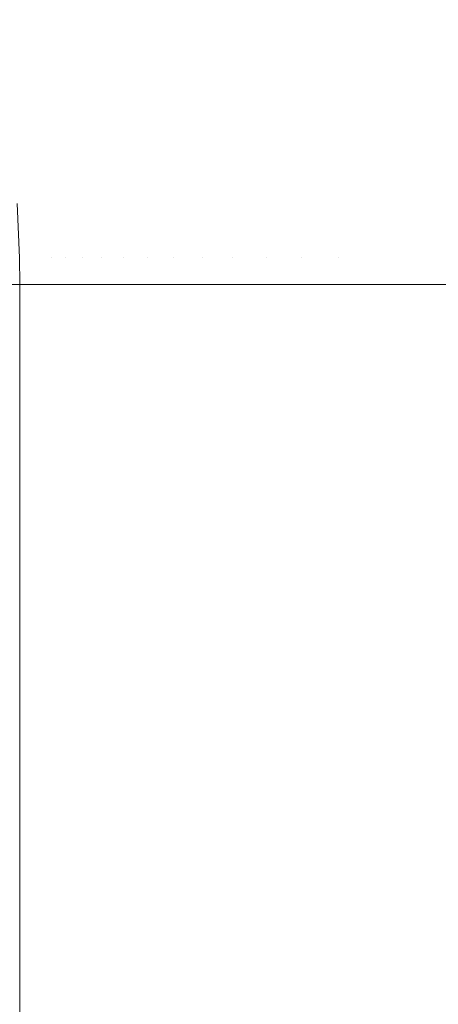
# Model space of a CAD drawing. Header units: centimetres. Extents: x -26 to 27.3, y -25.3 to -23.5.
# Tile 106 of 221: x -8.1175 to -8.0868, y -23.6127 to -23.5405. Entities that reach past the tile are written whole.
import ezdxf

# ---------------------------------------------------------------- set-up
doc = ezdxf.new("R2010")
doc.units = ezdxf.units.CM
doc.header["$LTSCALE"] = 2.54
doc.layers.add('Lucido design-1', color=7, linetype='Continuous')

# ---------------------------------------------------------------- blocks, each defined once
blk = doc.blocks.new('Gruppo-4-1')
at = {"color": 7, "linetype": 'Continuous', "lineweight": 9}
for points, invisible_edges in [([(-8.118334, -23.538078, 1049.939838), (-8.117462, -23.538078, 1049.94422), (-8.116684, -23.542011, 1049.944048), (-8.117549, -23.542011, 1049.9397)], 15), ([(-8.117462, -23.538078, 1049.94422), (-8.1164, -23.538078, 1049.94856), (-8.115631, -23.542011, 1049.948354), (-8.116684, -23.542011, 1049.944048)], 15), ([(-8.1164, -23.538078, 1049.94856), (-8.11515, -23.538078, 1049.95285), (-8.11439, -23.542011, 1049.95261), (-8.115631, -23.542011, 1049.948354)], 15), ([(-8.11515, -23.538078, 1049.95285), (-8.113714, -23.538078, 1049.957081), (-8.112965, -23.542011, 1049.956808), (-8.11439, -23.542011, 1049.95261)], 15), ([(-8.113714, -23.538078, 1049.957081), (-8.112094, -23.538078, 1049.961245), (-8.111358, -23.542011, 1049.96094), (-8.112965, -23.542011, 1049.956808)], 15), ([(-8.112094, -23.538078, 1049.961245), (-8.110295, -23.538078, 1049.965335), (-8.109573, -23.542011, 1049.964998), (-8.111358, -23.542011, 1049.96094)], 15), ([(-8.110295, -23.538078, 1049.965335), (-8.108319, -23.538078, 1049.969342), (-8.107612, -23.542011, 1049.968974), (-8.109573, -23.542011, 1049.964998)], 15), ([(-8.108319, -23.538078, 1049.969342), (-8.106169, -23.538078, 1049.973259), (-8.10548, -23.542011, 1049.972861), (-8.107612, -23.542011, 1049.968974)], 15), ([(-8.106169, -23.538078, 1049.973259), (-8.103852, -23.538078, 1049.977079), (-8.10318, -23.542011, 1049.976651), (-8.10548, -23.542011, 1049.972861)], 15), ([(-8.103852, -23.538078, 1049.977079), (-8.101369, -23.538078, 1049.980794), (-8.100717, -23.542011, 1049.980337), (-8.10318, -23.542011, 1049.976651)], 15), ([(-8.101369, -23.538078, 1049.980794), (-8.098727, -23.538078, 1049.984397), (-8.098095, -23.542011, 1049.983912), (-8.100717, -23.542011, 1049.980337)], 15), ([(-8.098727, -23.538078, 1049.984397), (-8.095931, -23.538078, 1049.987881), (-8.09532, -23.542011, 1049.987369), (-8.098095, -23.542011, 1049.983912)], 15), ([(-8.095931, -23.538078, 1049.987881), (-8.092985, -23.538078, 1049.991241), (-8.092397, -23.542011, 1049.990703), (-8.09532, -23.542011, 1049.987369)], 15), ([(-8.092985, -23.538078, 1049.991241), (-8.089895, -23.538078, 1049.994468), (-8.089332, -23.542011, 1049.993905), (-8.092397, -23.542011, 1049.990703)], 15), ([(-8.089895, -23.538078, 1049.994468), (-8.086667, -23.538078, 1049.997558), (-8.086129, -23.542011, 1049.996971), (-8.089332, -23.542011, 1049.993905)], 15), ([(-25.917482, -23.538899, 1050.419828), (-25.917482, -23.542525, 1050.420525), (27.182518, -23.542525, 1050.420525), (27.182518, -23.538899, 1050.419828)], 10), ([(-8.118224, -23.542011, 1049.935318), (-8.117549, -23.542011, 1049.9397), (-8.116922, -23.545969, 1049.939589), (-8.117592, -23.545969, 1049.935235)], 15), ([(-8.117549, -23.542011, 1049.9397), (-8.116684, -23.542011, 1049.944048), (-8.116062, -23.545969, 1049.94391), (-8.116922, -23.545969, 1049.939589)], 15), ([(-8.116684, -23.542011, 1049.944048), (-8.115631, -23.542011, 1049.948354), (-8.115015, -23.545969, 1049.948189), (-8.116062, -23.545969, 1049.94391)], 15), ([(-8.115631, -23.542011, 1049.948354), (-8.11439, -23.542011, 1049.95261), (-8.113782, -23.545969, 1049.952419), (-8.115015, -23.545969, 1049.948189)], 15), ([(-8.11439, -23.542011, 1049.95261), (-8.112965, -23.542011, 1049.956808), (-8.112366, -23.545969, 1049.95659), (-8.113782, -23.545969, 1049.952419)], 15), ([(-8.112965, -23.542011, 1049.956808), (-8.111358, -23.542011, 1049.96094), (-8.110769, -23.545969, 1049.960696), (-8.112366, -23.545969, 1049.95659)], 15), ([(-8.111358, -23.542011, 1049.96094), (-8.109573, -23.542011, 1049.964998), (-8.108995, -23.545969, 1049.964729), (-8.110769, -23.545969, 1049.960696)], 15), ([(-8.109573, -23.542011, 1049.964998), (-8.107612, -23.542011, 1049.968974), (-8.107047, -23.545969, 1049.96868), (-8.108995, -23.545969, 1049.964729)], 15), ([(-8.107612, -23.542011, 1049.968974), (-8.10548, -23.542011, 1049.972861), (-8.104928, -23.545969, 1049.972542), (-8.107047, -23.545969, 1049.96868)], 15), ([(-8.10548, -23.542011, 1049.972861), (-8.10318, -23.542011, 1049.976651), (-8.102642, -23.545969, 1049.976308), (-8.104928, -23.545969, 1049.972542)], 15), ([(-8.10318, -23.542011, 1049.976651), (-8.100717, -23.542011, 1049.980337), (-8.100195, -23.545969, 1049.979971), (-8.102642, -23.545969, 1049.976308)], 15), ([(-8.100717, -23.542011, 1049.980337), (-8.098095, -23.542011, 1049.983912), (-8.09759, -23.545969, 1049.983524), (-8.100195, -23.545969, 1049.979971)], 15), ([(-8.098095, -23.542011, 1049.983912), (-8.09532, -23.542011, 1049.987369), (-8.094832, -23.545969, 1049.98696), (-8.09759, -23.545969, 1049.983524)], 15), ([(-8.09532, -23.542011, 1049.987369), (-8.092397, -23.542011, 1049.990703), (-8.091928, -23.545969, 1049.990272), (-8.094832, -23.545969, 1049.98696)], 15), ([(-8.092397, -23.542011, 1049.990703), (-8.089332, -23.542011, 1049.993905), (-8.088881, -23.545969, 1049.993454), (-8.091928, -23.545969, 1049.990272)], 15), ([(-8.089332, -23.542011, 1049.993905), (-8.086129, -23.542011, 1049.996971), (-8.085699, -23.545969, 1049.996501), (-8.088881, -23.545969, 1049.993454)], 15), ([(27.182518, -23.54312, 1050.420639), (27.182518, -23.542525, 1050.420525), (-25.917482, -23.542525, 1050.420525), (-25.917482, -23.54312, 1050.420639)], 10), ([(-25.917482, -23.54312, 1050.420639), (-25.917482, -23.546837, 1050.42119), (27.182518, -23.546837, 1050.42119), (27.182518, -23.54312, 1050.420639)], 10), ([(-8.118071, -23.545969, 1049.930856), (-8.117592, -23.545969, 1049.935235), (-8.117118, -23.549943, 1049.935173), (-8.117595, -23.549943, 1049.930814)], 15), ([(-8.117592, -23.545969, 1049.935235), (-8.116922, -23.545969, 1049.939589), (-8.116451, -23.549943, 1049.939506), (-8.117118, -23.549943, 1049.935173)], 15), ([(-8.116922, -23.545969, 1049.939589), (-8.116062, -23.545969, 1049.94391), (-8.115596, -23.549943, 1049.943807), (-8.116451, -23.549943, 1049.939506)], 15), ([(-8.116062, -23.545969, 1049.94391), (-8.115015, -23.545969, 1049.948189), (-8.114554, -23.549943, 1049.948066), (-8.115596, -23.549943, 1049.943807)], 15), ([(-8.115015, -23.545969, 1049.948189), (-8.113782, -23.545969, 1049.952419), (-8.113327, -23.549943, 1049.952275), (-8.114554, -23.549943, 1049.948066)], 15), ([(-8.113782, -23.545969, 1049.952419), (-8.112366, -23.545969, 1049.95659), (-8.111917, -23.549943, 1049.956427), (-8.113327, -23.549943, 1049.952275)], 15), ([(-8.112366, -23.545969, 1049.95659), (-8.110769, -23.545969, 1049.960696), (-8.110328, -23.549943, 1049.960513), (-8.111917, -23.549943, 1049.956427)], 15), ([(-8.110769, -23.545969, 1049.960696), (-8.108995, -23.545969, 1049.964729), (-8.108562, -23.549943, 1049.964527), (-8.110328, -23.549943, 1049.960513)], 15), ([(-8.108995, -23.545969, 1049.964729), (-8.107047, -23.545969, 1049.96868), (-8.106623, -23.549943, 1049.968459), (-8.108562, -23.549943, 1049.964527)], 15), ([(-8.107047, -23.545969, 1049.96868), (-8.104928, -23.545969, 1049.972542), (-8.104514, -23.549943, 1049.972303), (-8.106623, -23.549943, 1049.968459)], 15), ([(-8.104928, -23.545969, 1049.972542), (-8.102642, -23.545969, 1049.976308), (-8.102239, -23.549943, 1049.976052), (-8.104514, -23.549943, 1049.972303)], 15), ([(-8.102642, -23.545969, 1049.976308), (-8.100195, -23.545969, 1049.979971), (-8.099803, -23.549943, 1049.979697), (-8.102239, -23.549943, 1049.976052)], 15), ([(-8.100195, -23.545969, 1049.979971), (-8.09759, -23.545969, 1049.983524), (-8.097211, -23.549943, 1049.983233), (-8.099803, -23.549943, 1049.979697)], 15), ([(-8.09759, -23.545969, 1049.983524), (-8.094832, -23.545969, 1049.98696), (-8.094466, -23.549943, 1049.986653), (-8.097211, -23.549943, 1049.983233)], 15), ([(-8.094832, -23.545969, 1049.98696), (-8.091928, -23.545969, 1049.990272), (-8.091575, -23.549943, 1049.989949), (-8.094466, -23.549943, 1049.986653)], 15), ([(-8.091928, -23.545969, 1049.990272), (-8.088881, -23.545969, 1049.993454), (-8.088543, -23.549943, 1049.993117), (-8.091575, -23.549943, 1049.989949)], 15), ([(-8.088881, -23.545969, 1049.993454), (-8.085699, -23.545969, 1049.996501), (-8.085376, -23.549943, 1049.996149), (-8.088543, -23.549943, 1049.993117)], 15), ([(27.182518, -23.547379, 1050.42127), (27.182518, -23.546837, 1050.42119), (-25.917482, -23.546837, 1050.42119), (-25.917482, -23.547379, 1050.42127)], 10), ([(-25.917482, -23.547379, 1050.42127), (-25.917482, -23.551173, 1050.421665), (27.182518, -23.551173, 1050.421665), (27.182518, -23.547379, 1050.42127)], 10), ([(-8.117882, -23.549943, 1049.926439), (-8.117595, -23.549943, 1049.930814), (-8.117279, -23.553927, 1049.930786), (-8.117565, -23.553927, 1049.926425)], 15), ([(-8.117595, -23.549943, 1049.930814), (-8.117118, -23.549943, 1049.935173), (-8.116803, -23.553927, 1049.935131), (-8.117279, -23.553927, 1049.930786)], 15), ([(-8.117118, -23.549943, 1049.935173), (-8.116451, -23.549943, 1049.939506), (-8.116138, -23.553927, 1049.939451), (-8.116803, -23.553927, 1049.935131)], 15), ([(-8.116451, -23.549943, 1049.939506), (-8.115596, -23.549943, 1049.943807), (-8.115285, -23.553927, 1049.943738), (-8.116138, -23.553927, 1049.939451)], 15), ([(-8.115596, -23.549943, 1049.943807), (-8.114554, -23.549943, 1049.948066), (-8.114246, -23.553927, 1049.947983), (-8.115285, -23.553927, 1049.943738)], 15), ([(-8.114554, -23.549943, 1049.948066), (-8.113327, -23.549943, 1049.952275), (-8.113023, -23.553927, 1049.952179), (-8.114246, -23.553927, 1049.947983)], 15), ([(-8.113327, -23.549943, 1049.952275), (-8.111917, -23.549943, 1049.956427), (-8.111618, -23.553927, 1049.956318), (-8.113023, -23.553927, 1049.952179)], 15), ([(-8.111917, -23.549943, 1049.956427), (-8.110328, -23.549943, 1049.960513), (-8.110034, -23.553927, 1049.960392), (-8.111618, -23.553927, 1049.956318)], 15), ([(-8.110328, -23.549943, 1049.960513), (-8.108562, -23.549943, 1049.964527), (-8.108274, -23.553927, 1049.964392), (-8.110034, -23.553927, 1049.960392)], 15), ([(-8.108562, -23.549943, 1049.964527), (-8.106623, -23.549943, 1049.968459), (-8.106341, -23.553927, 1049.968312), (-8.108274, -23.553927, 1049.964392)], 15), ([(-8.106623, -23.549943, 1049.968459), (-8.104514, -23.549943, 1049.972303), (-8.104239, -23.553927, 1049.972144), (-8.106341, -23.553927, 1049.968312)], 15), ([(-8.104514, -23.549943, 1049.972303), (-8.102239, -23.549943, 1049.976052), (-8.101971, -23.553927, 1049.975881), (-8.104239, -23.553927, 1049.972144)], 15), ([(-8.102239, -23.549943, 1049.976052), (-8.099803, -23.549943, 1049.979697), (-8.099543, -23.553927, 1049.979515), (-8.101971, -23.553927, 1049.975881)], 15), ([(-8.099803, -23.549943, 1049.979697), (-8.097211, -23.549943, 1049.983233), (-8.096958, -23.553927, 1049.98304), (-8.099543, -23.553927, 1049.979515)], 15), ([(-8.097211, -23.549943, 1049.983233), (-8.094466, -23.549943, 1049.986653), (-8.094223, -23.553927, 1049.986448), (-8.096958, -23.553927, 1049.98304)], 15), ([(-8.094466, -23.549943, 1049.986653), (-8.091575, -23.549943, 1049.989949), (-8.091341, -23.553927, 1049.989734), (-8.094223, -23.553927, 1049.986448)], 15), ([(-8.091575, -23.549943, 1049.989949), (-8.088543, -23.549943, 1049.993117), (-8.088318, -23.553927, 1049.992892), (-8.091341, -23.553927, 1049.989734)], 15), ([(-8.088543, -23.549943, 1049.993117), (-8.085376, -23.549943, 1049.996149), (-8.085161, -23.553927, 1049.995914), (-8.088318, -23.553927, 1049.992892)], 15), ([(27.182518, -23.551669, 1050.421717), (27.182518, -23.551173, 1050.421665), (-25.917482, -23.551173, 1050.421665), (-25.917482, -23.551669, 1050.421717)], 10), ([(-25.917482, -23.551669, 1050.421717), (-25.917482, -23.555527, 1050.421952), (27.182518, -23.555527, 1050.421952), (27.182518, -23.551669, 1050.421717)], 10), ([(-8.11766, -23.553927, 1049.922055), (-8.117565, -23.553927, 1049.926425), (-8.117406, -23.557916, 1049.926418), (-8.117502, -23.557916, 1049.922055)], 7), ([(-8.117565, -23.553927, 1049.926425), (-8.117279, -23.553927, 1049.930786), (-8.117121, -23.557916, 1049.930773), (-8.117406, -23.557916, 1049.926418)], 15), ([(-8.117279, -23.553927, 1049.930786), (-8.116803, -23.553927, 1049.935131), (-8.116646, -23.557916, 1049.93511), (-8.117121, -23.557916, 1049.930773)], 15), ([(-8.116803, -23.553927, 1049.935131), (-8.116138, -23.553927, 1049.939451), (-8.115982, -23.557916, 1049.939423), (-8.116646, -23.557916, 1049.93511)], 15), ([(-8.116138, -23.553927, 1049.939451), (-8.115285, -23.553927, 1049.943738), (-8.115131, -23.557916, 1049.943703), (-8.115982, -23.557916, 1049.939423)], 15), ([(-8.115285, -23.553927, 1049.943738), (-8.114246, -23.553927, 1049.947983), (-8.114093, -23.557916, 1049.947942), (-8.115131, -23.557916, 1049.943703)], 15), ([(-8.114246, -23.553927, 1049.947983), (-8.113023, -23.553927, 1049.952179), (-8.112872, -23.557916, 1049.952132), (-8.114093, -23.557916, 1049.947942)], 15), ([(-8.113023, -23.553927, 1049.952179), (-8.111618, -23.553927, 1049.956318), (-8.11147, -23.557916, 1049.956264), (-8.112872, -23.557916, 1049.952132)], 15), ([(-8.111618, -23.553927, 1049.956318), (-8.110034, -23.553927, 1049.960392), (-8.109888, -23.557916, 1049.960331), (-8.11147, -23.557916, 1049.956264)], 15), ([(-8.110034, -23.553927, 1049.960392), (-8.108274, -23.553927, 1049.964392), (-8.10813, -23.557916, 1049.964325), (-8.109888, -23.557916, 1049.960331)], 15), ([(-8.108274, -23.553927, 1049.964392), (-8.106341, -23.553927, 1049.968312), (-8.1062, -23.557916, 1049.968239), (-8.10813, -23.557916, 1049.964325)], 15), ([(-8.106341, -23.553927, 1049.968312), (-8.104239, -23.553927, 1049.972144), (-8.104101, -23.557916, 1049.972065), (-8.1062, -23.557916, 1049.968239)], 15), ([(-8.104239, -23.553927, 1049.972144), (-8.101971, -23.553927, 1049.975881), (-8.101838, -23.557916, 1049.975796), (-8.104101, -23.557916, 1049.972065)], 15), ([(-8.101971, -23.553927, 1049.975881), (-8.099543, -23.553927, 1049.979515), (-8.099413, -23.557916, 1049.979424), (-8.101838, -23.557916, 1049.975796)], 15), ([(-8.099543, -23.553927, 1049.979515), (-8.096958, -23.553927, 1049.98304), (-8.096833, -23.557916, 1049.982943), (-8.099413, -23.557916, 1049.979424)], 15), ([(-8.096958, -23.553927, 1049.98304), (-8.094223, -23.553927, 1049.986448), (-8.094101, -23.557916, 1049.986347), (-8.096833, -23.557916, 1049.982943)], 15), ([(-8.094223, -23.553927, 1049.986448), (-8.091341, -23.553927, 1049.989734), (-8.091224, -23.557916, 1049.989627), (-8.094101, -23.557916, 1049.986347)], 15), ([(-8.091341, -23.553927, 1049.989734), (-8.088318, -23.553927, 1049.992892), (-8.088206, -23.557916, 1049.99278), (-8.091224, -23.557916, 1049.989627)], 15), ([(-8.088318, -23.553927, 1049.992892), (-8.085161, -23.553927, 1049.995914), (-8.085054, -23.557916, 1049.995797), (-8.088206, -23.557916, 1049.99278)], 15), ([(27.182518, -23.555972, 1050.421979), (27.182518, -23.555527, 1050.421952), (-25.917482, -23.555527, 1050.421952), (-25.917482, -23.555972, 1050.421979)], 10), ([(-25.917482, -23.555972, 1050.421979), (-25.917482, -23.559888, 1050.422055), (27.182518, -23.559888, 1050.422055), (27.182518, -23.555972, 1050.421979)], 8), ([(-8.117415, -23.559888, 1049.92513), (-8.117482, -23.559888, 1049.922055), (-8.117502, -23.557916, 1049.922055), (-8.117406, -23.557916, 1049.926418)], 12), ([(-8.117406, -23.557916, 1049.926418), (-8.117387, -23.559888, 1049.926417), (-8.117415, -23.559888, 1049.92513)], 9), ([(-8.1172, -23.559888, 1049.929274), (-8.117387, -23.559888, 1049.926417), (-8.117406, -23.557916, 1049.926418), (-8.117121, -23.557916, 1049.930773)], 14), ([(-8.117121, -23.557916, 1049.930773), (-8.117102, -23.559888, 1049.930771), (-8.1172, -23.559888, 1049.929274)], 9), ([(-8.116813, -23.559888, 1049.93341), (-8.117102, -23.559888, 1049.930771), (-8.117121, -23.557916, 1049.930773), (-8.116646, -23.557916, 1049.93511)], 14), ([(-8.116646, -23.557916, 1049.93511), (-8.116627, -23.559888, 1049.935108), (-8.116813, -23.559888, 1049.93341)], 9), ([(-8.116254, -23.559888, 1049.937529), (-8.116627, -23.559888, 1049.935108), (-8.116646, -23.557916, 1049.93511), (-8.115982, -23.557916, 1049.939423)], 14), ([(-8.115982, -23.557916, 1049.939423), (-8.115963, -23.559888, 1049.93942), (-8.116254, -23.559888, 1049.937529)], 9), ([(-8.115524, -23.559888, 1049.941626), (-8.115963, -23.559888, 1049.93942), (-8.115982, -23.557916, 1049.939423), (-8.115131, -23.557916, 1049.943703)], 14), ([(-8.115131, -23.557916, 1049.943703), (-8.115112, -23.559888, 1049.943699), (-8.115524, -23.559888, 1049.941626)], 9), ([(-8.115131, -23.557916, 1049.943703), (-8.114093, -23.557916, 1049.947942), (-8.114075, -23.559888, 1049.947937), (-8.114624, -23.559888, 1049.945692)], 11), ([(-8.114624, -23.559888, 1049.945692), (-8.115112, -23.559888, 1049.943699), (-8.115131, -23.557916, 1049.943703)], 10), ([(-8.114093, -23.557916, 1049.947942), (-8.112872, -23.557916, 1049.952132), (-8.112854, -23.559888, 1049.952126), (-8.113555, -23.559888, 1049.94972)], 11), ([(-8.113555, -23.559888, 1049.94972), (-8.114075, -23.559888, 1049.947937), (-8.114093, -23.557916, 1049.947942)], 10), ([(-8.112872, -23.557916, 1049.952132), (-8.11147, -23.557916, 1049.956264), (-8.111451, -23.559888, 1049.956257), (-8.112318, -23.559888, 1049.953705)], 11), ([(-8.112318, -23.559888, 1049.953705), (-8.112854, -23.559888, 1049.952126), (-8.112872, -23.557916, 1049.952132)], 10), ([(-8.11147, -23.557916, 1049.956264), (-8.109888, -23.557916, 1049.960331), (-8.10987, -23.559888, 1049.960324), (-8.110915, -23.559888, 1049.957638)], 11), ([(-8.110915, -23.559888, 1049.957638), (-8.111451, -23.559888, 1049.956257), (-8.11147, -23.557916, 1049.956264)], 10), ([(-8.109888, -23.557916, 1049.960331), (-8.10813, -23.557916, 1049.964325), (-8.108113, -23.559888, 1049.964317), (-8.109347, -23.559888, 1049.961512)], 11), ([(-8.109347, -23.559888, 1049.961512), (-8.10987, -23.559888, 1049.960324), (-8.109888, -23.557916, 1049.960331)], 10), ([(-8.10813, -23.557916, 1049.964325), (-8.1062, -23.557916, 1049.968239), (-8.106183, -23.559888, 1049.96823), (-8.107617, -23.559888, 1049.965322)], 11), ([(-8.107617, -23.559888, 1049.965322), (-8.108113, -23.559888, 1049.964317), (-8.10813, -23.557916, 1049.964325)], 10), ([(-8.1062, -23.557916, 1049.968239), (-8.104101, -23.557916, 1049.972065), (-8.104085, -23.559888, 1049.972055), (-8.105728, -23.559888, 1049.969059)], 11), ([(-8.105728, -23.559888, 1049.969059), (-8.106183, -23.559888, 1049.96823), (-8.1062, -23.557916, 1049.968239)], 10), ([(-8.104101, -23.557916, 1049.972065), (-8.101838, -23.557916, 1049.975796), (-8.101821, -23.559888, 1049.975785), (-8.103683, -23.559888, 1049.972718)], 11), ([(-8.103683, -23.559888, 1049.972718), (-8.104085, -23.559888, 1049.972055), (-8.104101, -23.557916, 1049.972065)], 10), ([(-8.101838, -23.557916, 1049.975796), (-8.099413, -23.557916, 1049.979424), (-8.099397, -23.559888, 1049.979413), (-8.101483, -23.559888, 1049.976291)], 11), ([(-8.101483, -23.559888, 1049.976291), (-8.101821, -23.559888, 1049.975785), (-8.101838, -23.557916, 1049.975796)], 10), ([(-8.099413, -23.557916, 1049.979424), (-8.096833, -23.557916, 1049.982943), (-8.096817, -23.559888, 1049.982931), (-8.099134, -23.559888, 1049.979772)], 11), ([(-8.099134, -23.559888, 1049.979772), (-8.099397, -23.559888, 1049.979413), (-8.099413, -23.557916, 1049.979424)], 10), ([(-8.096833, -23.557916, 1049.982943), (-8.094101, -23.557916, 1049.986347), (-8.094087, -23.559888, 1049.986334), (-8.096638, -23.559888, 1049.983156)], 11), ([(-8.096638, -23.559888, 1049.983156), (-8.096817, -23.559888, 1049.982931), (-8.096833, -23.557916, 1049.982943)], 10), ([(-8.091221, -23.559888, 1049.989602), (-8.093999, -23.559888, 1049.986434), (-8.094101, -23.557916, 1049.986347), (-8.091224, -23.557916, 1049.989627)], 14), ([(-8.093999, -23.559888, 1049.986434), (-8.094087, -23.559888, 1049.986334), (-8.094101, -23.557916, 1049.986347)], 10), ([(-8.091224, -23.557916, 1049.989627), (-8.09121, -23.559888, 1049.989614), (-8.091221, -23.559888, 1049.989602)], 9), ([(-8.088305, -23.559888, 1049.992649), (-8.09121, -23.559888, 1049.989614), (-8.091224, -23.557916, 1049.989627), (-8.088206, -23.557916, 1049.99278)], 14), ([(-8.088206, -23.557916, 1049.99278), (-8.088193, -23.559888, 1049.992766), (-8.088305, -23.559888, 1049.992649)], 9), ([(-8.08526, -23.559888, 1049.995574), (-8.088193, -23.559888, 1049.992766), (-8.088206, -23.557916, 1049.99278), (-8.085054, -23.557916, 1049.995797)], 14), ([(-8.117482, -23.559888, 1049.922055), (-8.117415, -23.559888, 1049.92513), (-8.117417, -24.759888, 1049.92513), (-8.117481, -24.759888, 1049.9226)], 10), ([(-8.117481, -24.759888, 1049.9226), (-8.117482, -24.759888, 1049.922055), (-8.117482, -23.559888, 1049.922055)], 8), ([(-8.117382, -24.759888, 1049.92653), (-8.117417, -24.759888, 1049.92513), (-8.117415, -23.559888, 1049.92513), (-8.117387, -23.559888, 1049.926417)], 10), ([(-8.117387, -23.559888, 1049.926417), (-8.1172, -23.559888, 1049.929274), (-8.117203, -24.759888, 1049.929275), (-8.117382, -24.759888, 1049.92653)], 10), ([(-8.117116, -24.759888, 1049.930605), (-8.117203, -24.759888, 1049.929275), (-8.1172, -23.559888, 1049.929274), (-8.117102, -23.559888, 1049.930771)], 10), ([(-8.117102, -23.559888, 1049.930771), (-8.116813, -23.559888, 1049.93341), (-8.116817, -24.759888, 1049.93341), (-8.117116, -24.759888, 1049.930605)], 10), ([(-8.116683, -24.759888, 1049.934669), (-8.116817, -24.759888, 1049.93341), (-8.116813, -23.559888, 1049.93341), (-8.116627, -23.559888, 1049.935108)], 10), ([(-8.116627, -23.559888, 1049.935108), (-8.116254, -23.559888, 1049.937529), (-8.11626, -24.759888, 1049.93753), (-8.116683, -24.759888, 1049.934669)], 10), ([(-8.116084, -24.759888, 1049.938716), (-8.11626, -24.759888, 1049.93753), (-8.116254, -23.559888, 1049.937529), (-8.115963, -23.559888, 1049.93942)], 10), ([(-8.115531, -24.759888, 1049.941627), (-8.116084, -24.759888, 1049.938716), (-8.115963, -23.559888, 1049.93942)], 10), ([(-8.115963, -23.559888, 1049.93942), (-8.115524, -23.559888, 1049.941626), (-8.115531, -24.759888, 1049.941627)], 10), ([(-8.11532, -24.759888, 1049.942739), (-8.115531, -24.759888, 1049.941627), (-8.115524, -23.559888, 1049.941626), (-8.115112, -23.559888, 1049.943699)], 10), ([(-8.114631, -24.759888, 1049.945694), (-8.11532, -24.759888, 1049.942739), (-8.115112, -23.559888, 1049.943699)], 10), ([(-8.115112, -23.559888, 1049.943699), (-8.114624, -23.559888, 1049.945692), (-8.114631, -24.759888, 1049.945694)], 10), ([(-8.11439, -24.759888, 1049.94673), (-8.114631, -24.759888, 1049.945694), (-8.114624, -23.559888, 1049.945692), (-8.114075, -23.559888, 1049.947937)], 10), ([(-8.113562, -24.759888, 1049.949723), (-8.11439, -24.759888, 1049.94673), (-8.114075, -23.559888, 1049.947937)], 10), ([(-8.114075, -23.559888, 1049.947937), (-8.113555, -23.559888, 1049.94972), (-8.113562, -24.759888, 1049.949723)], 10), ([(-8.113297, -24.759888, 1049.950684), (-8.113562, -24.759888, 1049.949723), (-8.113555, -23.559888, 1049.94972), (-8.112854, -23.559888, 1049.952126)], 10), ([(-8.112325, -24.759888, 1049.953707), (-8.113297, -24.759888, 1049.950684), (-8.112854, -23.559888, 1049.952126)], 10), ([(-8.112854, -23.559888, 1049.952126), (-8.112318, -23.559888, 1049.953705), (-8.112325, -24.759888, 1049.953707)], 10), ([(-8.112041, -24.759888, 1049.954592), (-8.112325, -24.759888, 1049.953707), (-8.112318, -23.559888, 1049.953705)], 10), ([(-8.112041, -24.759888, 1049.954592), (-8.112318, -23.559888, 1049.953705), (-8.111451, -23.559888, 1049.956257)], 9), ([(-8.111451, -23.559888, 1049.956257), (-8.110921, -24.759888, 1049.957641), (-8.112041, -24.759888, 1049.954592)], 9), ([(-8.111451, -23.559888, 1049.956257), (-8.110915, -23.559888, 1049.957638), (-8.110921, -24.759888, 1049.957641)], 10), ([(-8.110624, -24.759888, 1049.95845), (-8.110921, -24.759888, 1049.957641), (-8.110915, -23.559888, 1049.957638)], 10), ([(-8.110624, -24.759888, 1049.95845), (-8.110915, -23.559888, 1049.957638), (-8.10987, -23.559888, 1049.960324)], 9), ([(-8.10987, -23.559888, 1049.960324), (-8.109353, -24.759888, 1049.961515), (-8.110624, -24.759888, 1049.95845)], 9), ([(-8.10987, -23.559888, 1049.960324), (-8.109347, -23.559888, 1049.961512), (-8.109353, -24.759888, 1049.961515)], 10), ([(-8.109049, -24.759888, 1049.962249), (-8.109353, -24.759888, 1049.961515), (-8.109347, -23.559888, 1049.961512)], 10), ([(-8.109049, -24.759888, 1049.962249), (-8.109347, -23.559888, 1049.961512), (-8.108113, -23.559888, 1049.964317)], 9), ([(-8.108113, -23.559888, 1049.964317), (-8.107623, -24.759888, 1049.965325), (-8.109049, -24.759888, 1049.962249)], 9), ([(-8.108113, -23.559888, 1049.964317), (-8.107617, -23.559888, 1049.965322), (-8.107623, -24.759888, 1049.965325)], 10), ([(-8.107317, -24.759888, 1049.965983), (-8.107623, -24.759888, 1049.965325), (-8.107617, -23.559888, 1049.965322)], 10), ([(-8.107317, -24.759888, 1049.965983), (-8.107617, -23.559888, 1049.965322), (-8.106183, -23.559888, 1049.96823)], 9), ([(-8.106183, -23.559888, 1049.96823), (-8.105732, -24.759888, 1049.969062), (-8.107317, -24.759888, 1049.965983)], 9), ([(-8.106183, -23.559888, 1049.96823), (-8.105728, -23.559888, 1049.969059), (-8.105732, -24.759888, 1049.969062)], 10), ([(-8.105432, -24.759888, 1049.969646), (-8.105732, -24.759888, 1049.969062), (-8.105728, -23.559888, 1049.969059)], 10), ([(-8.105432, -24.759888, 1049.969646), (-8.105728, -23.559888, 1049.969059), (-8.104085, -23.559888, 1049.972055)], 9), ([(-8.104085, -23.559888, 1049.972055), (-8.103686, -24.759888, 1049.97272), (-8.105432, -24.759888, 1049.969646)], 9), ([(-8.104085, -23.559888, 1049.972055), (-8.103683, -23.559888, 1049.972718), (-8.103686, -24.759888, 1049.97272)], 10), ([(-8.103395, -24.759888, 1049.973231), (-8.103686, -24.759888, 1049.97272), (-8.103683, -23.559888, 1049.972718)], 10), ([(-8.103395, -24.759888, 1049.973231), (-8.103683, -23.559888, 1049.972718), (-8.101821, -23.559888, 1049.975785)], 9), ([(-8.101821, -23.559888, 1049.975785), (-8.101485, -24.759888, 1049.976292), (-8.103395, -24.759888, 1049.973231)], 9), ([(-8.101821, -23.559888, 1049.975785), (-8.101483, -23.559888, 1049.976291), (-8.101485, -24.759888, 1049.976292)], 10), ([(-8.10121, -24.759888, 1049.976733), (-8.101485, -24.759888, 1049.976292), (-8.101483, -23.559888, 1049.976291)], 10), ([(-8.10121, -24.759888, 1049.976733), (-8.101483, -23.559888, 1049.976291), (-8.099397, -23.559888, 1049.979413)], 9), ([(-8.099397, -23.559888, 1049.979413), (-8.099134, -24.759888, 1049.979773), (-8.10121, -24.759888, 1049.976733)], 9), ([(-8.099397, -23.559888, 1049.979413), (-8.099134, -23.559888, 1049.979772), (-8.099134, -24.759888, 1049.979773)], 10), ([(-8.098881, -24.759888, 1049.980144), (-8.099134, -23.559888, 1049.979772), (-8.096817, -23.559888, 1049.982931)], 9), ([(-8.098881, -24.759888, 1049.980144), (-8.099134, -24.759888, 1049.979773), (-8.099134, -23.559888, 1049.979772)], 10), ([(-8.096817, -23.559888, 1049.982931), (-8.096636, -24.759888, 1049.983155), (-8.098881, -24.759888, 1049.980144)], 9), ([(-8.096817, -23.559888, 1049.982931), (-8.096638, -23.559888, 1049.983156), (-8.096636, -24.759888, 1049.983155)], 10), ([(-8.09641, -24.759888, 1049.983458), (-8.096638, -23.559888, 1049.983156), (-8.094087, -23.559888, 1049.986334)], 9), ([(-8.09641, -24.759888, 1049.983458), (-8.096636, -24.759888, 1049.983155), (-8.096638, -23.559888, 1049.983156)], 10), ([(-8.094087, -23.559888, 1049.986334), (-8.093996, -24.759888, 1049.986432), (-8.09641, -24.759888, 1049.983458)], 9), ([(-8.094087, -23.559888, 1049.986334), (-8.093999, -23.559888, 1049.986434), (-8.093996, -24.759888, 1049.986432)], 10), ([(-8.093999, -23.559888, 1049.986434), (-8.091221, -23.559888, 1049.989602), (-8.091217, -24.759888, 1049.989599), (-8.093803, -24.759888, 1049.986671)], 10), ([(-8.093803, -24.759888, 1049.986671), (-8.093996, -24.759888, 1049.986432), (-8.093999, -23.559888, 1049.986434)], 10), ([(-8.091062, -24.759888, 1049.989776), (-8.091217, -24.759888, 1049.989599), (-8.091221, -23.559888, 1049.989602), (-8.09121, -23.559888, 1049.989614)], 10), ([(-8.09121, -23.559888, 1049.989614), (-8.088305, -24.759888, 1049.992649), (-8.091062, -24.759888, 1049.989776)], 9), ([(-8.09121, -23.559888, 1049.989614), (-8.088305, -23.559888, 1049.992649), (-8.088305, -24.759888, 1049.992649)], 10), ([(-8.088193, -24.759888, 1049.992766), (-8.088305, -24.759888, 1049.992649), (-8.088305, -23.559888, 1049.992649), (-8.088193, -23.559888, 1049.992766)], 10), ([(-8.085655, -24.759888, 1049.995216), (-8.088193, -24.759888, 1049.992766), (-8.088193, -23.559888, 1049.992766), (-8.08526, -23.559888, 1049.995574)], 10)]:
    blk.add_3dface(points, dxfattribs=dict(at, invisible_edges=invisible_edges))
blk.add_3dface([(-25.917482, -23.559888, 1050.422055), (-25.917482, -25.159888, 1050.422055), (27.182518, -25.159888, 1050.422055), (27.182518, -23.559888, 1050.422055)], dxfattribs=at)

msp = doc.modelspace()

# ---------------------------------------------------------------- block references
at = {"layer": 'Lucido design-1', "color": 7}
msp.add_blockref('Gruppo-4-1', (0, 0), dxfattribs=at)

doc.saveas('drawing.dxf')
